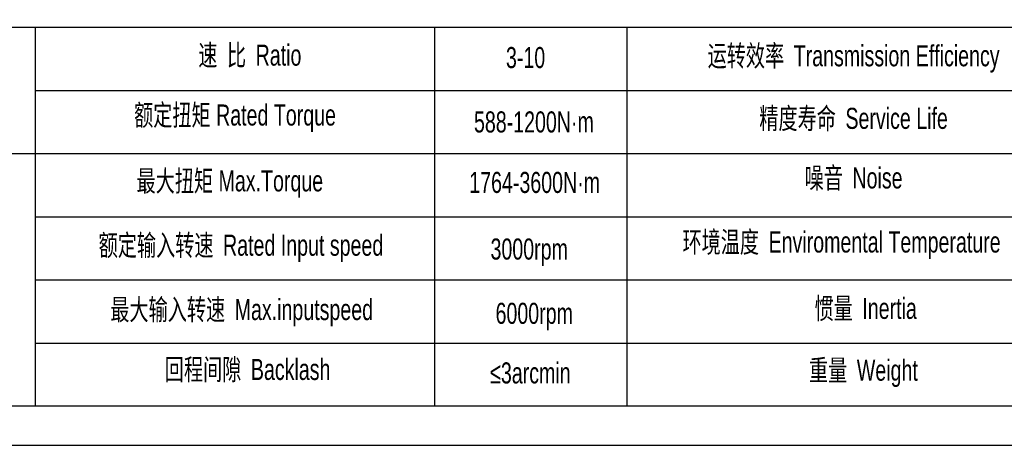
# Model space of a CAD drawing. Header units: millimetres. Extents: x 2126 to 3311, y 267 to 1104.
# Tile 2 of 6: x 2328 to 2680, y 267 to 419. Entities that reach past the tile are written whole.
import ezdxf

# ---------------------------------------------------------------- set-up
doc = ezdxf.new("R2010")
doc.units = ezdxf.units.MM
doc.layers.add('SLD-0', color=7, linetype='Continuous')
doc.layers.add('图框_外框线', color=7, linetype='Continuous')
doc.styles.add('标准', font='arial.ttf', dxfattribs={"width": 0.667})

msp = doc.modelspace()

# ---------------------------------------------------------------- linework, layer by layer
for p, q in [((2333.17, 416.02), (2333.17, 280.61)), ((2476.09, 416.02), (2476.09, 280.61))]:
    msp.add_line(p, q)
at = {"layer": 'SLD-0'}
msp.add_line((2544.96, 416.02), (2544.96, 280.65), dxfattribs=at)
at = {"layer": '图框_外框线'}
for p, q in [((2231.02, 416.02), (3296.91, 416.02)), ((2333.17, 393.43), (2932.22, 393.43)), ((2231.02, 370.84), (3296.91, 370.84)), ((2333.17, 348.25), (3296.91, 348.25)), ((2333.17, 325.66), (3296.91, 325.66)), ((2333.17, 303.07), (3296.91, 303.07))]:
    msp.add_line(p, q, dxfattribs=at)
at = {"layer": '图框_外框线', "color": 3}
msp.add_lwpolyline([(2126.38, 266.53), (3311.01, 266.53), (3311.01, 1104.23), (2126.38, 1104.23)], close=True, dxfattribs=at)
at = {"layer": '图框_外框线', "color": 3, "lineweight": 25}
msp.add_lwpolyline([(2196.89, 280.63), (3296.91, 280.63), (3296.91, 1090.13), (2196.89, 1090.13)], close=True, dxfattribs=at)

# ---------------------------------------------------------------- texts
at = {"layer": 'SLD-0', "color": 1, "attachment_point": 2, "style": '标准'}
for s, insert, char_height, width in [('{\\fSimSun|b0|i0|c134|p2;速 比 }Ratio', (2409.99, 409.81), 7.5298, 61.5253), ('3-10', (2508.67, 408.94), 7.53, 32.0151), ('{\\fSimSun|b0|i0|c134|p2;运转效率 }Transmission Efficiency', (2626.06, 409.58), 7.5298, 127.9581), ('{\\fSimSun|b0|i0|c134|p2;额定扭矩} Rated Torque', (2404.69, 388.39), 7.5298, 84.5508), ('{\\fSimSun|b0|i0|c134|p2;精度寿命 }Service Life', (2626.06, 387.2), 7.5298, 127.9581), ('588-1200N·m', (2511.65, 385.92), 7.5298, 32.0151), ('{\\fSimSun|b0|i0|c134|p2;噪音 }Noise', (2626.06, 365.9), 7.5298, 127.9581), ('{\\fSimSun|b0|i0|c134|p2;最大扭矩} Max.Torque', (2402.84, 364.85), 7.5298, 97.2544), ('1764-3600N·m', (2511.92, 364.29), 7.5298, 40.2515), ('{\\fSimSun|b0|i0|c134|p2;额定输入转速 }Rated Input speed', (2406.81, 341.84), 7.5298, 138.5414), ('{\\fSimSun|b0|i0|c134|p2;环境温度 }Enviromental Temperature', (2621.75, 342.98), 7.5298, 127.9581), ('3000rpm', (2509.97, 340.47), 7.53, 32.0151), ('{\\fSimSun|b0|i0|c134|p2;最大输入转速 }Max.inputspeed ', (2407.07, 318.84), 7.5298, 127.4257), ('6000rpm', (2511.77, 317.48), 7.53, 57.787), ('{\\fSimSun|b0|i0|c134|p2;惯量 }Inertia', (2630.38, 319.25), 7.5298, 127.9581), ('{\\fSimSun|b0|i0|c134|p2;回程间隙 }Backlash', (2409.19, 297.42), 7.5298, 61.5253), ('≤3arcmin ', (2510.39, 296.17), 7.53, 32.0151), ('{\\fSimSun|b0|i0|c134|p2;重量 }Weight', (2629.57, 297.15), 7.5298, 127.9581)]:
    msp.add_mtext(s, dxfattribs=dict(at, insert=insert, char_height=char_height, width=width))

doc.saveas('drawing.dxf')
